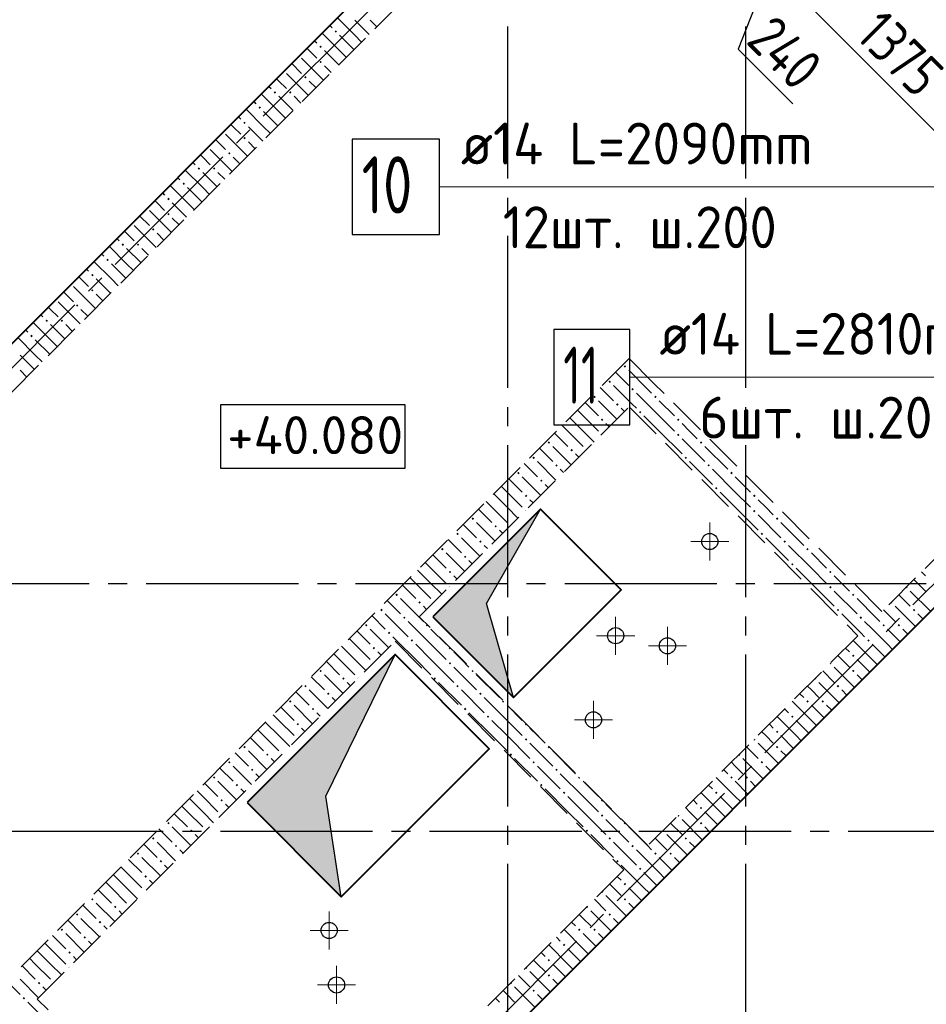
# Model space of a CAD drawing. Header units: millimetres. Extents: x 40580 to 1168286, y -220995 to 81020.
# Tile 183 of 194: x 522654 to 527420, y -115361 to -110187. Entities that reach past the tile are written whole.
import ezdxf

# ---------------------------------------------------------------- set-up
doc = ezdxf.new("R2010")
doc.units = ezdxf.units.MM
for name, pattern in [('______2', [270, 200, -70]), ('______5', [1100, 800, -100, 100, -100]), ('CENTER', [2, 1.25, -0.25, 0.25, -0.25])]:
    doc.linetypes.add(name, pattern=pattern)
for name, color, linetype, lineweight in [('Standard', 7, 'Continuous', 25), ('Высотные отметки', 7, 'Continuous', 25), ('ДОП Верх по Х', 7, 'Continuous', 25), ('ОСИ', 7, 'CENTER', 15), ('Основная', 7, 'Continuous', 40), ('Позиционная метка номер позиции', 7, 'Continuous', 13), ('Примечания', 7, 'Continuous', 13), ('Размерная линия_ общее', 7, 'Continuous', 25)]:
    doc.layers.add(name, color=color, linetype=linetype, lineweight=lineweight)
doc.layers.add('ЖБ Стена верхний уровень', color=7, linetype='______2', true_color=0x656565)
doc.layers.add('Тонкие', color=7, linetype='Continuous')
doc.layers.add('ФВ-2', color=7, linetype='Continuous')
doc.styles.add('GOST 2.304', font='isocpeur.ttf', dxfattribs={"width": 0.8})
doc.styles.add('GOST 2.304-81', font='txt')
doc.styles.add('ISOCPEUR', font='isocpeur.ttf')

msp = doc.modelspace()

# ---------------------------------------------------------------- hatches: boundary and pattern name
at = {"layer": 'ЖБ Стена верхний уровень', "linetype": 'Continuous', "lineweight": -3, "transparency": 33554687}
for points in [[(524309.3, -110249), (524315.8, -110242.5), (524322.3, -110249), (524315.8, -110255.5)], [(524229.3, -110329), (524235.8, -110322.5), (524242.3, -110329), (524235.8, -110335.5)], [(524229.3, -110409), (524235.8, -110402.5), (524242.3, -110409), (524235.8, -110415.5)], [(524149.3, -110489), (524155.8, -110482.5), (524162.3, -110489), (524155.8, -110495.5)], [(523989.3, -110569), (523995.8, -110562.5), (524002.3, -110569), (523995.8, -110575.5)], [(524069.3, -110569), (524075.8, -110562.5), (524082.3, -110569), (524075.8, -110575.5)], [(523909.3, -110649), (523915.8, -110642.5), (523922.3, -110649), (523915.8, -110655.5)], [(523829.3, -110729), (523835.8, -110722.5), (523842.3, -110729), (523835.8, -110735.5)], [(523829.3, -110809), (523835.8, -110802.5), (523842.3, -110809), (523835.8, -110815.5)], [(523749.3, -110889), (523755.8, -110882.5), (523762.3, -110889), (523755.8, -110895.5)], [(523589.3, -110969), (523595.8, -110962.5), (523602.3, -110969), (523595.8, -110975.5)], [(523669.3, -110969), (523675.8, -110962.5), (523682.3, -110969), (523675.8, -110975.5)], [(523509.3, -111049), (523515.8, -111042.5), (523522.3, -111049), (523515.8, -111055.5)], [(523429.3, -111129), (523435.8, -111122.5), (523442.3, -111129), (523435.8, -111135.5)], [(523429.3, -111209), (523435.8, -111202.5), (523442.3, -111209), (523435.8, -111215.5)], [(523349.3, -111289), (523355.8, -111282.5), (523362.3, -111289), (523355.8, -111295.5)], [(523189.3, -111369), (523195.8, -111362.5), (523202.3, -111369), (523195.8, -111375.5)], [(523269.3, -111369), (523275.8, -111362.5), (523282.3, -111369), (523275.8, -111375.5)], [(523109.3, -111449), (523115.8, -111442.5), (523122.3, -111449), (523115.8, -111455.5)], [(523029.3, -111529), (523035.8, -111522.5), (523042.3, -111529), (523035.8, -111535.5)], [(523029.3, -111609), (523035.8, -111602.5), (523042.3, -111609), (523035.8, -111615.5)], [(522949.3, -111689), (522955.8, -111682.5), (522962.3, -111689), (522955.8, -111695.5)], [(522789.3, -111769), (522795.8, -111762.5), (522802.3, -111769), (522795.8, -111775.5)], [(522869.3, -111769), (522875.8, -111762.5), (522882.3, -111769), (522875.8, -111775.5)], [(522709.3, -111849), (522715.8, -111842.5), (522722.3, -111849), (522715.8, -111855.5)], [(525829.3, -112009), (525835.8, -112002.5), (525842.3, -112009), (525835.8, -112015.5)], [(525749.3, -112089), (525755.8, -112082.5), (525762.3, -112089), (525755.8, -112095.5)], [(525669.3, -112169), (525675.8, -112162.5), (525682.3, -112169), (525675.8, -112175.5)], [(525869.3, -112129), (525875.8, -112122.5), (525882.3, -112129), (525875.8, -112135.5)], [(525989.3, -112169), (525995.8, -112162.5), (526002.3, -112169), (525995.8, -112175.5)], [(525789.3, -112209), (525795.8, -112202.5), (525802.3, -112209), (525795.8, -112215.5)], [(525909.3, -112249), (525915.8, -112242.5), (525922.3, -112249), (525915.8, -112255.5)], [(525709.3, -112289), (525715.8, -112282.5), (525722.3, -112289), (525715.8, -112295.5)], [(526109.3, -112289), (526115.8, -112282.5), (526122.3, -112289), (526115.8, -112295.5)], [(525709.3, -112369), (525715.8, -112362.5), (525716.4, -112363.1), (525709.9, -112369.6)], [(526109.3, -112369), (526115.8, -112362.5), (526122.3, -112369), (526115.8, -112375.5)], [(525429.3, -112409), (525435.8, -112402.5), (525442.3, -112409), (525435.8, -112415.5)], [(526229.3, -112409), (526235.8, -112402.5), (526242.3, -112409), (526235.8, -112415.5)], [(525549.3, -112449), (525555.8, -112442.5), (525562.3, -112449), (525555.8, -112455.5)], [(525629.3, -112449), (525635.8, -112442.5), (525636.4, -112443.1), (525629.9, -112449.6)], [(525349.3, -112489), (525355.8, -112482.5), (525362.3, -112489), (525355.8, -112495.5)], [(525469.3, -112529), (525475.8, -112522.5), (525482.3, -112529), (525475.8, -112535.5)], [(526149.3, -112489), (526155.8, -112482.5), (526162.3, -112489), (526155.8, -112495.5)], [(526269.3, -112529), (526275.8, -112522.5), (526282.3, -112529), (526275.8, -112535.5)], [(525269.3, -112569), (525275.8, -112562.5), (525282.3, -112569), (525275.8, -112575.5)], [(526389.3, -112569), (526395.8, -112562.5), (526402.3, -112569), (526395.8, -112575.5)], [(525389.3, -112609), (525395.8, -112602.5), (525402.3, -112609), (525395.8, -112615.5)], [(525309.3, -112689), (525315.8, -112682.5), (525322.3, -112689), (525315.8, -112695.5)], [(526309.3, -112649), (526315.8, -112642.5), (526322.3, -112649), (526315.8, -112655.5)], [(526509.3, -112689), (526515.8, -112682.5), (526522.3, -112689), (526515.8, -112695.5)], [(525309.3, -112769), (525315.8, -112762.5), (525316.4, -112763.1), (525309.9, -112769.6)], [(526509.3, -112769), (526515.8, -112762.5), (526522.3, -112769), (526515.8, -112775.5)], [(525029.3, -112809), (525035.8, -112802.5), (525042.3, -112809), (525035.8, -112815.5)], [(525149.3, -112849), (525155.8, -112842.5), (525162.3, -112849), (525155.8, -112855.5)], [(525229.3, -112849), (525235.8, -112842.5), (525236.4, -112843.1), (525229.9, -112849.6)], [(526629.3, -112809), (526635.8, -112802.5), (526642.3, -112809), (526635.8, -112815.5)], [(524949.3, -112889), (524955.8, -112882.5), (524962.3, -112889), (524955.8, -112895.5)], [(526549.3, -112889), (526555.8, -112882.5), (526562.3, -112889), (526555.8, -112895.5)], [(525069.3, -112929), (525075.8, -112922.5), (525082.3, -112929), (525075.8, -112935.5)], [(526669.3, -112929), (526675.8, -112922.5), (526682.3, -112929), (526675.8, -112935.5)], [(524869.3, -112969), (524875.8, -112962.5), (524882.3, -112969), (524875.8, -112975.5)], [(526789.3, -112969), (526795.8, -112962.5), (526802.3, -112969), (526795.8, -112975.5)], [(524989.3, -113009), (524995.8, -113002.5), (525002.3, -113009), (524995.8, -113015.5)], [(526709.3, -113049), (526715.8, -113042.5), (526722.3, -113049), (526715.8, -113055.5)], [(524909.3, -113089), (524915.8, -113082.5), (524922.3, -113089), (524915.8, -113095.5)], [(526909.3, -113089), (526915.8, -113082.5), (526922.3, -113089), (526915.8, -113095.5)], [(524629.3, -113209), (524635.8, -113202.5), (524642.3, -113209), (524635.8, -113215.5)], [(524909.3, -113169), (524915.8, -113162.5), (524916.4, -113163.1), (524909.9, -113169.6)], [(526909.3, -113169), (526915.8, -113162.5), (526922.3, -113169), (526915.8, -113175.5)], [(527029.3, -113209), (527035.8, -113202.5), (527042.3, -113209), (527035.8, -113215.5)], [(527318.5, -113165.2), (527322.3, -113169), (527315.8, -113175.5), (527312, -113171.7)], [(524749.3, -113249), (524755.8, -113242.5), (524762.3, -113249), (524755.8, -113255.5)], [(524829.3, -113249), (524835.8, -113242.5), (524836.4, -113243.1), (524829.9, -113249.6)], [(527238.5, -113245.2), (527242.3, -113249), (527235.8, -113255.5), (527232, -113251.7)], [(524549.3, -113289), (524555.8, -113282.5), (524562.3, -113289), (524555.8, -113295.5)], [(526949.3, -113289), (526955.8, -113282.5), (526962.3, -113289), (526955.8, -113295.5)], [(527349.3, -113289), (527355.8, -113282.5), (527362.3, -113289), (527355.8, -113295.5)], [(524669.3, -113329), (524675.8, -113322.5), (524682.3, -113329), (524675.8, -113335.5)], [(527069.3, -113329), (527075.8, -113322.5), (527082.3, -113329), (527075.8, -113335.5)], [(524469.3, -113369), (524475.8, -113362.5), (524482.3, -113369), (524475.8, -113375.5)], [(524589.3, -113409), (524595.8, -113402.5), (524602.3, -113409), (524595.8, -113415.5)], [(524789.3, -113369), (524793.9, -113364.4), (524800.4, -113370.9), (524795.8, -113375.5)], [(527189.3, -113369), (527195.8, -113362.5), (527202.3, -113369), (527195.8, -113375.5)], [(527269.3, -113369), (527275.8, -113362.5), (527282.3, -113369), (527275.8, -113375.5)], [(524709.3, -113449), (524715.8, -113442.5), (524722.3, -113449), (524715.8, -113455.5)], [(527109.3, -113449), (527115.8, -113442.5), (527122.3, -113449), (527115.8, -113455.5)], [(524509.3, -113489), (524515.8, -113482.5), (524522.3, -113489), (524515.8, -113495.5)], [(524909.3, -113489), (524913.9, -113484.4), (524920.3, -113490.9), (524915.8, -113495.5)], [(524509.3, -113569), (524515.8, -113562.5), (524516.4, -113563.1), (524509.9, -113569.6)], [(524909.3, -113569), (524915.8, -113562.5), (524922.3, -113569), (524915.8, -113575.5)], [(526918.5, -113565.2), (526922.3, -113569), (526915.8, -113575.5), (526912, -113571.7)], [(527029.3, -113529), (527035.8, -113522.5), (527042.3, -113529), (527035.8, -113535.5)], [(524229.3, -113609), (524235.8, -113602.5), (524242.3, -113609), (524235.8, -113615.5)], [(525029.3, -113609), (525033.8, -113604.4), (525040.3, -113610.9), (525035.8, -113615.5)], [(527029.3, -113609), (527035.8, -113602.5), (527042.3, -113609), (527035.8, -113615.5)], [(524349.3, -113649), (524355.8, -113642.5), (524362.3, -113649), (524355.8, -113655.5)], [(524429.3, -113649), (524435.8, -113642.5), (524436.4, -113643.1), (524429.9, -113649.6)], [(524829.3, -113649), (524835.8, -113642.5), (524842.3, -113649), (524835.8, -113655.5)], [(526838.5, -113645.2), (526842.3, -113649), (526835.8, -113655.5), (526832, -113651.7)], [(524149.3, -113689), (524155.8, -113682.5), (524162.3, -113689), (524155.8, -113695.5)], [(524269.3, -113729), (524275.8, -113722.5), (524282.3, -113729), (524275.8, -113735.5)], [(524949.3, -113689), (524955.8, -113682.5), (524962.3, -113689), (524955.8, -113695.5)], [(525069.3, -113729), (525075.8, -113722.5), (525082.3, -113729), (525075.8, -113735.5)], [(526949.3, -113689), (526955.8, -113682.5), (526962.3, -113689), (526955.8, -113695.5)], [(524069.3, -113769), (524075.8, -113762.5), (524082.3, -113769), (524075.8, -113775.5)], [(525189.3, -113769), (525193.9, -113764.4), (525200.4, -113770.9), (525195.8, -113775.5)], [(526789.3, -113769), (526795.8, -113762.5), (526802.3, -113769), (526795.8, -113775.5)], [(526869.3, -113769), (526875.8, -113762.5), (526882.3, -113769), (526875.8, -113775.5)], [(524189.3, -113809), (524195.8, -113802.5), (524202.3, -113809), (524195.8, -113815.5)], [(524989.3, -113809), (524995.8, -113802.5), (525002.3, -113809), (524995.8, -113815.5)], [(525109.3, -113849), (525115.8, -113842.5), (525122.3, -113849), (525115.8, -113855.5)], [(526709.3, -113849), (526715.8, -113842.5), (526722.3, -113849), (526715.8, -113855.5)], [(524109.3, -113889), (524115.8, -113882.5), (524122.3, -113889), (524115.8, -113895.5)], [(525309.3, -113889), (525313.9, -113884.4), (525320.3, -113890.9), (525315.8, -113895.5)], [(526629.3, -113929), (526635.8, -113922.5), (526642.3, -113929), (526635.8, -113935.5)], [(524109.3, -113969), (524115.8, -113962.5), (524116.4, -113963.1), (524109.9, -113969.6)], [(525309.3, -113969), (525315.8, -113962.5), (525322.3, -113969), (525315.8, -113975.5)], [(526518.5, -113965.2), (526522.3, -113969), (526515.8, -113975.5), (526512, -113971.7)], [(523829.3, -114009), (523835.8, -114002.5), (523842.3, -114009), (523835.8, -114015.5)], [(525429.3, -114009), (525433.8, -114004.4), (525440.3, -114010.9), (525435.8, -114015.5)], [(526629.3, -114009), (526635.8, -114002.5), (526642.3, -114009), (526635.8, -114015.5)], [(523749.3, -114089), (523755.8, -114082.5), (523762.3, -114089), (523755.8, -114095.5)], [(523949.3, -114049), (523955.8, -114042.5), (523962.3, -114049), (523955.8, -114055.5)], [(524029.3, -114049), (524035.8, -114042.5), (524036.4, -114043.1), (524029.9, -114049.6)], [(525229.3, -114049), (525235.8, -114042.5), (525242.3, -114049), (525235.8, -114055.5)], [(525349.3, -114089), (525355.8, -114082.5), (525362.3, -114089), (525355.8, -114095.5)], [(526438.5, -114045.2), (526442.3, -114049), (526435.8, -114055.5), (526432, -114051.7)], [(526549.3, -114089), (526555.8, -114082.5), (526562.3, -114089), (526555.8, -114095.5)], [(523869.3, -114129), (523875.8, -114122.5), (523882.3, -114129), (523875.8, -114135.5)], [(525469.3, -114129), (525475.8, -114122.5), (525482.3, -114129), (525475.8, -114135.5)], [(523669.3, -114169), (523675.8, -114162.5), (523682.3, -114169), (523675.8, -114175.5)], [(525589.3, -114169), (525593.8, -114164.4), (525600.4, -114170.9), (525595.8, -114175.5)], [(526389.3, -114169), (526395.8, -114162.5), (526402.3, -114169), (526395.8, -114175.5)], [(526469.3, -114169), (526475.8, -114162.5), (526482.3, -114169), (526475.8, -114175.5)], [(523789.3, -114209), (523795.8, -114202.5), (523802.3, -114209), (523795.8, -114215.5)], [(525389.3, -114209), (525395.8, -114202.5), (525402.3, -114209), (525395.8, -114215.5)], [(523709.3, -114289), (523715.8, -114282.5), (523722.3, -114289), (523715.8, -114295.5)], [(525509.3, -114249), (525515.8, -114242.5), (525522.3, -114249), (525515.8, -114255.5)], [(525709.3, -114289), (525713.8, -114284.4), (525720.3, -114290.9), (525715.8, -114295.5)], [(526309.3, -114249), (526315.8, -114242.5), (526322.3, -114249), (526315.8, -114255.5)], [(526229.3, -114329), (526235.8, -114322.5), (526242.3, -114329), (526235.8, -114335.5)], [(523709.3, -114369), (523715.8, -114362.5), (523716.4, -114363.1), (523709.9, -114369.6)], [(525709.3, -114369), (525715.8, -114362.5), (525722.3, -114369), (525715.8, -114375.5)], [(526118.5, -114365.2), (526122.3, -114369), (526115.8, -114375.5), (526112, -114371.7)], [(523429.3, -114409), (523435.8, -114402.5), (523442.3, -114409), (523435.8, -114415.5)], [(523549.3, -114449), (523555.8, -114442.5), (523562.3, -114449), (523555.8, -114455.5)], [(523629.3, -114449), (523635.8, -114442.5), (523636.4, -114443.1), (523629.9, -114449.6)], [(525629.3, -114449), (525635.8, -114442.5), (525642.3, -114449), (525635.8, -114455.5)], [(525829.3, -114409), (525833.8, -114404.4), (525840.3, -114410.9), (525835.8, -114415.5)], [(526038.5, -114445.2), (526042.3, -114449), (526035.8, -114455.5), (526032, -114451.7)], [(526229.3, -114409), (526235.8, -114402.5), (526242.3, -114409), (526235.8, -114415.5)], [(523349.3, -114489), (523355.8, -114482.5), (523362.3, -114489), (523355.8, -114495.5)], [(525749.3, -114489), (525755.8, -114482.5), (525762.3, -114489), (525755.8, -114495.5)], [(526149.3, -114489), (526155.8, -114482.5), (526162.3, -114489), (526155.8, -114495.5)], [(523469.3, -114529), (523475.8, -114522.5), (523482.3, -114529), (523475.8, -114535.5)], [(525869.3, -114529), (525875.8, -114522.5), (525882.3, -114529), (525875.8, -114535.5)], [(523269.3, -114569), (523275.8, -114562.5), (523282.3, -114569), (523275.8, -114575.5)], [(525989.3, -114569), (525995.8, -114562.5), (526002.3, -114569), (525995.8, -114575.5)], [(526069.3, -114569), (526075.8, -114562.5), (526082.3, -114569), (526075.8, -114575.5)], [(523389.3, -114609), (523395.8, -114602.5), (523402.3, -114609), (523395.8, -114615.5)], [(525789.3, -114609), (525795.8, -114602.5), (525802.3, -114609), (525795.8, -114615.5)], [(525909.3, -114649), (525915.8, -114642.5), (525922.3, -114649), (525915.8, -114655.5)], [(523309.3, -114689), (523315.8, -114682.5), (523322.3, -114689), (523315.8, -114695.5)], [(525829.3, -114729), (525835.8, -114722.5), (525842.3, -114729), (525835.8, -114735.5)], [(523029.3, -114809), (523035.8, -114802.5), (523042.3, -114809), (523035.8, -114815.5)], [(523309.3, -114769), (523315.8, -114762.5), (523316.4, -114763.1), (523309.9, -114769.6)], [(525718.5, -114765.2), (525722.3, -114769), (525715.8, -114775.5), (525712, -114771.7)], [(525829.3, -114809), (525835.8, -114802.5), (525842.3, -114809), (525835.8, -114815.5)], [(523149.3, -114849), (523155.8, -114842.5), (523162.3, -114849), (523155.8, -114855.5)], [(523229.3, -114849), (523235.8, -114842.5), (523236.4, -114843.1), (523229.9, -114849.6)], [(525638.5, -114845.2), (525642.3, -114849), (525635.8, -114855.5), (525632, -114851.7)], [(522949.3, -114889), (522955.8, -114882.5), (522962.3, -114889), (522955.8, -114895.5)], [(525749.3, -114889), (525755.8, -114882.5), (525762.3, -114889), (525755.8, -114895.5)], [(522869.3, -114969), (522875.8, -114962.5), (522882.3, -114969), (522875.8, -114975.5)], [(523069.3, -114929), (523075.8, -114922.5), (523082.3, -114929), (523075.8, -114935.5)], [(525589.3, -114969), (525595.8, -114962.5), (525602.3, -114969), (525595.8, -114975.5)], [(525669.3, -114969), (525675.8, -114962.5), (525682.3, -114969), (525675.8, -114975.5)], [(522989.3, -115009), (522995.8, -115002.5), (523002.3, -115009), (522995.8, -115015.5)], [(525509.3, -115049), (525515.8, -115042.5), (525522.3, -115049), (525515.8, -115055.5)], [(522909.3, -115089), (522915.8, -115082.5), (522922.3, -115089), (522915.8, -115095.5)], [(522909.3, -115169), (522915.8, -115162.5), (522916.4, -115163.1), (522909.9, -115169.6)], [(525318.5, -115165.2), (525322.3, -115169), (525315.8, -115175.5), (525312, -115171.7)], [(525429.3, -115129), (525435.8, -115122.5), (525442.3, -115129), (525435.8, -115135.5)], [(525429.3, -115209), (525435.8, -115202.5), (525442.3, -115209), (525435.8, -115215.5)], [(522749.3, -115249), (522755.8, -115242.5), (522762.3, -115249), (522755.8, -115255.5)], [(522829.3, -115249), (522835.8, -115242.5), (522836.4, -115243.1), (522829.9, -115249.6)], [(525238.5, -115245.2), (525242.3, -115249), (525235.8, -115255.5), (525232, -115251.7)], [(522669.3, -115329), (522675.8, -115322.5), (522682.3, -115329), (522675.8, -115335.5)], [(525349.3, -115289), (525355.8, -115282.5), (525362.3, -115289), (525355.8, -115295.5)]]:
    msp.add_hatch(color=7, dxfattribs=at).paths.add_polyline_path(points, flags=16)
at = {"layer": 'ФВ-2'}
h = msp.add_hatch(color=256, dxfattribs=at)
h.dxf.hatch_style = 1
h.paths.add_polyline_path([(525108, -113042.2), (525390.9, -112759.4), (525108, -113254.3), (525249.5, -113749.3), (525066.6, -113566.5)])
h.paths.add_polyline_path([(524825.2, -113325.1), (525108, -113042.2), (525066.6, -113566.5)])
h = msp.add_hatch(color=256, dxfattribs=at)
h.dxf.hatch_style = 1
h.paths.add_polyline_path([(524161.5, -113988.7), (524627.2, -113523), (524263, -114266.8), (524344.4, -114795.8), (524161.5, -114613)])
h.paths.add_polyline_path([(523849.4, -114300.9), (524161.5, -113988.7), (524161.5, -114613)])

# ---------------------------------------------------------------- linework, layer by layer
for centre in [(526281.8, -112929.1), (525786.9, -113424), (526059.1, -113477.1), (525670.2, -113866), (524280.7, -114972.5), (524319.6, -115259)]:
    msp.add_circle(centre, 42.5)
at = {"layer": 'Standard', "color": 7, "linetype": 'Continuous', "lineweight": -3, "transparency": 33554687}
for p, q in [((526600.6, -109908.4), (526430.9, -110341)), ((526430.9, -110341), (526718.4, -110628.5))]:
    msp.add_line(p, q, dxfattribs=at)
msp.add_lwpolyline([(526685.1, -109992.9), (526824, -110131.8), (526824, -110131.8), (527657.4, -110965.2)], dxfattribs=at)
at = {"layer": 'Высотные отметки', "color": 7, "linetype": 'Continuous', "lineweight": -3, "transparency": 33554687}
msp.add_lwpolyline([(523710.1, -112543.2), (524681.1, -112543.2), (524681.1, -112209.9), (523710.1, -112209.9), (523710.1, -112543.2)], dxfattribs=at)
at = {"layer": 'ДОП Верх по Х', "color": 7, "linetype": 'Continuous', "lineweight": 13, "transparency": 33554687}
for p, q in [((525041.2, -111065), (527061.2, -111065)), ((525997.2, -112065), (528061.2, -112065))]:
    msp.add_line(p, q, dxfattribs=at)
at = {"layer": 'ДОП Верх по Х', "color": 7, "linetype": 'Continuous', "lineweight": 25, "transparency": 33554687}
for points in [[(524401.2, -111315), (524861.2, -111315), (524861.2, -110815), (524401.2, -110815), (524401.2, -111315)], [(525461.2, -112315), (525861.2, -112315), (525861.2, -111815), (525461.2, -111815), (525461.2, -112315)]]:
    msp.add_lwpolyline(points, dxfattribs=at)
at = {"layer": 'ЖБ Стена верхний уровень', "color": 251, "linetype": '______2', "lineweight": -3, "true_color": 0x656565, "transparency": 33554687}
for p, q in [((527045.5, -107456.1), (520830, -113671.5)), ((521084.6, -113671.5), (527172.8, -107583.4)), ((530036.6, -110447.1), (527186.9, -113296.8)), ((527314.2, -113424), (530163.9, -110574.4)), ((525857.6, -111967.4), (522619, -115206)), ((525984.9, -112094.7), (525857.6, -111967.4)), ((527186.9, -113296.8), (525984.9, -112094.7)), ((524754.5, -113325), (525857.6, -112222)), ((525857.6, -112222), (527059.7, -113424)), ((525956.6, -114527.1), (524754.5, -113325)), ((522746.3, -115333.2), (524627.2, -113452.3)), ((524627.2, -113452.3), (525829.3, -114654.4)), ((527059.7, -113424), (525956.6, -114527.1)), ((527186.9, -113551.3), (527314.2, -113424)), ((525313.1, -115425.2), (527186.9, -113551.3)), ((525829.3, -114654.4), (523948.4, -116535.3)), ((523948.4, -116535.3), (522746.3, -115333.2))]:
    msp.add_line(p, q, dxfattribs=at)
at = {"layer": 'ЖБ Стена верхний уровень', "color": 9, "linetype": 'Continuous', "lineweight": -3, "true_color": 0xc7c7c7, "transparency": 33554687}
for p, q in [((524415.8, -110269), (524324.2, -110177.4)), ((524415.8, -110189), (524491.5, -110264.7)), ((524495.8, -110189), (524531.5, -110224.7)), ((524284.2, -110217.4), (524295.8, -110229)), ((524204.2, -110297.4), (524215.8, -110309)), ((524335.8, -110349), (524244.2, -110257.4)), ((524335.8, -110269), (524411.5, -110344.7)), ((524415.8, -110269), (524451.5, -110304.7)), ((524175.8, -110349), (524164.2, -110337.4)), ((524215.8, -110389), (524175.8, -110349)), ((524255.8, -110349), (524331.5, -110424.7)), ((524335.8, -110349), (524371.5, -110384.7)), ((524135.8, -110389), (524251.5, -110504.7)), ((524084.2, -110417.4), (524135.8, -110469)), ((524255.8, -110429), (524291.5, -110464.7)), ((524015.8, -110509), (524004.2, -110497.4)), ((524055.8, -110549), (524015.8, -110509)), ((524055.8, -110469), (524171.5, -110584.7)), ((524175.8, -110509), (524211.5, -110544.7)), ((523964.2, -110537.4), (523975.8, -110549)), ((523884.2, -110617.4), (523895.8, -110629)), ((524015.8, -110669), (523924.2, -110577.4)), ((524015.8, -110589), (524091.5, -110664.7)), ((524095.8, -110589), (524131.5, -110624.7)), ((523935.8, -110749), (523844.2, -110657.4)), ((523935.8, -110669), (524011.5, -110744.7)), ((524015.8, -110669), (524051.5, -110704.7)), ((523804.2, -110697.4), (523815.8, -110709)), ((523775.8, -110749), (523764.2, -110737.4)), ((523815.8, -110789), (523775.8, -110749)), ((523855.8, -110749), (523931.5, -110824.7)), ((523935.8, -110749), (523971.5, -110784.7)), ((523684.2, -110817.4), (523735.8, -110869)), ((523735.8, -110789), (523851.5, -110904.7)), ((523655.8, -110869), (523771.5, -110984.7)), ((523855.8, -110829), (523891.5, -110864.7)), ((523615.8, -110909), (523604.2, -110897.4)), ((523655.8, -110949), (523615.8, -110909)), ((523775.8, -110909), (523811.5, -110944.7)), ((523615.8, -111069), (523524.2, -110977.4)), ((523564.2, -110937.4), (523575.8, -110949)), ((523484.2, -111017.4), (523495.8, -111029)), ((523615.8, -110989), (523691.5, -111064.7)), ((523695.8, -110989), (523731.5, -111024.7)), ((523535.8, -111149), (523444.2, -111057.4)), ((523535.8, -111069), (523611.5, -111144.7)), ((523615.8, -111069), (523651.5, -111104.7)), ((523404.2, -111097.4), (523415.8, -111109)), ((523375.8, -111149), (523364.2, -111137.4)), ((523415.8, -111189), (523375.8, -111149)), ((523455.8, -111149), (523531.5, -111224.7)), ((523535.8, -111149), (523571.5, -111184.7)), ((523284.2, -111217.4), (523335.8, -111269)), ((523335.8, -111189), (523451.5, -111304.7)), ((523455.8, -111229), (523491.5, -111264.7)), ((523255.8, -111269), (523371.5, -111384.7)), ((523164.2, -111337.4), (523175.8, -111349)), ((523215.8, -111309), (523204.2, -111297.4)), ((523255.8, -111349), (523215.8, -111309)), ((523375.8, -111309), (523411.5, -111344.7)), ((523215.8, -111469), (523124.2, -111377.4)), ((523215.8, -111389), (523291.5, -111464.7)), ((523295.8, -111389), (523331.5, -111424.7)), ((523084.2, -111417.4), (523095.8, -111429)), ((523004.2, -111497.4), (523015.8, -111509)), ((523135.8, -111549), (523044.2, -111457.4)), ((523135.8, -111469), (523211.5, -111544.7)), ((523215.8, -111469), (523251.5, -111504.7)), ((522975.8, -111549), (522964.2, -111537.4)), ((523015.8, -111589), (522975.8, -111549)), ((523055.8, -111549), (523131.5, -111624.7)), ((523135.8, -111549), (523171.5, -111584.7)), ((522935.8, -111589), (523051.5, -111704.7)), ((522884.2, -111617.4), (522935.8, -111669)), ((523055.8, -111629), (523091.5, -111664.7)), ((522815.8, -111709), (522804.2, -111697.4)), ((522855.8, -111669), (522971.5, -111784.7)), ((522764.2, -111737.4), (522775.8, -111749)), ((522855.8, -111749), (522815.8, -111709)), ((522975.8, -111709), (523011.5, -111744.7)), ((522815.8, -111869), (522724.2, -111777.4)), ((522815.8, -111789), (522891.5, -111864.7)), ((522895.8, -111789), (522931.5, -111824.7)), ((522735.8, -111949), (522644.2, -111857.4)), ((522684.2, -111817.4), (522695.8, -111829)), ((522735.8, -111869), (522811.5, -111944.7)), ((522815.8, -111869), (522851.5, -111904.7)), ((522655.8, -111949), (522731.5, -112024.7)), ((522735.8, -111949), (522771.5, -111984.7)), ((522655.8, -112029), (522691.5, -112064.7)), ((525785.9, -112039.1), (525855.8, -112109)), ((525855.8, -112029), (525953.2, -112126.4)), ((525775.8, -112109), (525873.2, -112206.4)), ((525705.9, -112119.1), (525775.8, -112189)), ((525913.2, -112166.4), (525895.8, -112149)), ((526015.8, -112269), (525913.2, -112166.4)), ((525953.2, -112126.4), (525975.8, -112149)), ((525625.9, -112199.1), (525695.8, -112269)), ((525695.8, -112189), (525793.2, -112286.4)), ((525873.2, -112206.4), (525895.8, -112229)), ((526015.8, -112189), (526095.8, -112269)), ((525615.8, -112269), (525585.9, -112239.1)), ((525615.8, -112269), (525695.8, -112349)), ((525833.2, -112246.4), (525815.8, -112229)), ((525935.8, -112269), (526015.8, -112349)), ((526015.8, -112269), (526095.8, -112349)), ((525535.8, -112349), (525505.9, -112319.1)), ((525545.9, -112279.1), (525615.8, -112349)), ((525753.2, -112326.4), (525735.8, -112309)), ((526175.8, -112349), (526135.8, -112309)), ((525465.9, -112359.1), (525535.8, -112429)), ((525535.8, -112349), (525615.8, -112429)), ((525615.8, -112349), (525673.2, -112406.4)), ((526015.8, -112349), (526135.8, -112469)), ((526215.8, -112389), (526175.8, -112349)), ((525455.8, -112429), (525553.2, -112526.4)), ((526135.8, -112389), (526255.8, -112509)), ((526255.8, -112429), (526375.8, -112549)), ((525385.9, -112439.1), (525455.8, -112509)), ((525593.2, -112486.4), (525575.8, -112469)), ((525305.9, -112519.1), (525375.8, -112589)), ((525375.8, -112509), (525473.2, -112606.4)), ((526175.8, -112509), (526295.8, -112629)), ((525513.2, -112566.4), (525495.8, -112549)), ((526415.8, -112669), (526295.8, -112549)), ((525225.9, -112599.1), (525295.8, -112669)), ((525295.8, -112589), (525393.2, -112686.4)), ((525433.2, -112646.4), (525415.8, -112629)), ((526415.8, -112589), (526495.8, -112669)), ((525145.9, -112679.1), (525215.8, -112749)), ((525215.8, -112669), (525185.9, -112639.1)), ((525215.8, -112669), (525295.8, -112749)), ((526335.8, -112669), (526415.8, -112749)), ((526415.8, -112669), (526495.8, -112749)), ((525135.8, -112749), (525105.9, -112719.1)), ((525353.2, -112726.4), (525335.8, -112709)), ((526575.8, -112749), (526535.8, -112709)), ((525065.9, -112759.1), (525135.8, -112829)), ((525135.8, -112749), (525215.8, -112829)), ((525215.8, -112749), (525273.2, -112806.4)), ((526415.8, -112749), (526535.8, -112869)), ((526535.8, -112789), (526655.8, -112909)), ((526615.8, -112789), (526575.8, -112749)), ((524985.9, -112839.1), (525055.8, -112909)), ((525055.8, -112829), (525153.2, -112926.4)), ((526655.8, -112829), (526775.8, -112949)), ((525193.2, -112886.4), (525175.8, -112869)), ((524905.9, -112919.1), (524975.8, -112989)), ((524975.8, -112909), (525073.2, -113006.4)), ((526575.8, -112909), (526695.8, -113029)), ((524895.8, -112989), (524993.2, -113086.4)), ((525113.2, -112966.4), (525095.8, -112949)), ((526815.8, -113069), (526695.8, -112949)), ((526815.8, -112989), (526895.8, -113069)), ((524815.8, -113069), (524785.9, -113039.1)), ((524825.9, -112999.1), (524895.8, -113069)), ((525033.2, -113046.4), (525015.8, -113029)), ((524745.9, -113079.1), (524815.8, -113149)), ((524815.8, -113069), (524895.8, -113149)), ((526735.8, -113069), (526815.8, -113149)), ((526815.8, -113069), (526895.8, -113149)), ((527395.3, -113088.5), (527415.8, -113109)), ((524735.8, -113149), (524705.9, -113119.1)), ((524735.8, -113149), (524815.8, -113229)), ((524815.8, -113149), (524873.2, -113206.4)), ((524953.2, -113126.4), (524935.8, -113109)), ((526815.8, -113149), (526935.8, -113269)), ((526975.8, -113149), (526935.8, -113109)), ((527015.8, -113189), (526975.8, -113149)), ((527375.8, -113149), (527355.2, -113128.5)), ((527415.8, -113189), (527375.8, -113149)), ((524665.9, -113159.1), (524735.8, -113229)), ((526935.8, -113189), (527055.8, -113309)), ((527335.8, -113189), (527442.5, -113295.7)), ((524585.9, -113239.1), (524655.8, -113309)), ((524655.8, -113229), (524753.2, -113326.4)), ((527055.8, -113229), (527155.2, -113328.5)), ((527275.2, -113208.5), (527335.8, -113269)), ((524793.2, -113286.4), (524775.8, -113269)), ((527215.8, -113309), (527195.3, -113288.5)), ((527255.8, -113269), (527362.5, -113375.7)), ((524505.9, -113319.1), (524575.8, -113389)), ((524575.8, -113309), (524673.2, -113406.4)), ((524713.2, -113366.4), (524695.8, -113349)), ((524753.2, -113326.4), (524775.8, -113349)), ((526975.8, -113309), (527075.2, -113408.5)), ((527115.2, -113368.5), (527095.8, -113349)), ((527155.2, -113328.5), (527175.8, -113349)), ((527255.8, -113349), (527215.8, -113309)), ((527375.8, -113309), (527402.5, -113335.7)), ((524425.9, -113399.1), (524495.8, -113469)), ((524495.8, -113389), (524593.2, -113486.4)), ((524673.2, -113406.4), (524695.8, -113429)), ((524815.8, -113469), (524713.2, -113366.4)), ((524815.8, -113389), (524895.8, -113469)), ((527075.3, -113408.5), (527095.8, -113429)), ((527215.8, -113469), (527115.3, -113368.5)), ((527215.8, -113389), (527282.5, -113455.7)), ((527295.8, -113389), (527322.5, -113415.7)), ((524415.8, -113469), (524385.9, -113439.1)), ((524633.2, -113446.4), (524615.8, -113429)), ((524735.8, -113549), (524633.2, -113446.4)), ((527135.8, -113549), (527035.3, -113448.5)), ((524345.9, -113479.1), (524415.8, -113549)), ((524415.8, -113469), (524495.8, -113549)), ((524553.2, -113526.4), (524535.8, -113509)), ((524735.8, -113469), (524815.8, -113549)), ((524815.8, -113469), (524895.8, -113549)), ((524975.8, -113549), (524935.8, -113509)), ((526995.3, -113488.5), (527015.8, -113509)), ((527135.8, -113469), (527202.5, -113535.7)), ((527215.8, -113469), (527242.5, -113495.7)), ((524265.9, -113559.1), (524335.8, -113629)), ((524335.8, -113549), (524305.9, -113519.1)), ((524335.8, -113549), (524415.8, -113629)), ((524415.8, -113549), (524473.2, -113606.4)), ((524735.8, -113549), (524815.8, -113629)), ((524815.8, -113549), (524935.8, -113669)), ((525015.8, -113589), (524975.8, -113549)), ((526975.8, -113549), (526955.2, -113528.5)), ((527015.8, -113589), (526975.8, -113549)), ((527055.8, -113549), (527122.5, -113615.7)), ((527135.8, -113549), (527162.5, -113575.7)), ((524935.8, -113589), (525055.8, -113709)), ((526875.2, -113608.5), (526935.8, -113669)), ((526935.8, -113589), (527042.5, -113695.7)), ((524185.9, -113639.1), (524255.8, -113709)), ((524255.8, -113629), (524353.2, -113726.4)), ((524393.2, -113686.4), (524375.8, -113669)), ((524855.8, -113669), (524975.8, -113789)), ((525055.8, -113629), (525175.8, -113749)), ((526855.8, -113669), (526962.5, -113775.7)), ((527055.8, -113629), (527082.5, -113655.7)), ((524105.9, -113719.1), (524175.8, -113789)), ((524175.8, -113709), (524273.2, -113806.4)), ((524975.8, -113709), (525095.8, -113829)), ((526815.8, -113709), (526795.3, -113688.5)), ((526855.8, -113749), (526815.8, -113709)), ((526975.8, -113709), (527002.5, -113735.7)), ((524313.2, -113766.4), (524295.8, -113749)), ((525215.8, -113869), (525095.8, -113749)), ((526815.8, -113869), (526715.3, -113768.5)), ((526755.2, -113728.5), (526775.8, -113749)), ((524025.9, -113799.1), (524095.8, -113869)), ((524095.8, -113789), (524193.2, -113886.4)), ((525215.8, -113789), (525295.8, -113869)), ((526675.3, -113808.5), (526695.8, -113829)), ((526815.8, -113789), (526882.5, -113855.7)), ((526895.8, -113789), (526922.5, -113815.7)), ((524015.8, -113869), (523985.9, -113839.1)), ((524015.8, -113869), (524095.8, -113949)), ((524233.2, -113846.4), (524215.8, -113829)), ((525135.8, -113949), (525015.8, -113829)), ((525135.8, -113869), (525215.8, -113949)), ((525215.8, -113869), (525295.8, -113949)), ((526735.8, -113949), (526635.3, -113848.5)), ((526735.8, -113869), (526802.5, -113935.7)), ((526815.8, -113869), (526842.5, -113895.7)), ((523935.8, -113949), (523905.9, -113919.1)), ((523945.9, -113879.1), (524015.8, -113949)), ((524153.2, -113926.4), (524135.8, -113909)), ((525375.8, -113949), (525335.8, -113909)), ((526575.8, -113949), (526555.2, -113928.5)), ((526595.3, -113888.5), (526615.8, -113909)), ((523865.9, -113959.1), (523935.8, -114029)), ((523935.8, -113949), (524015.8, -114029)), ((524015.8, -113949), (524073.2, -114006.4)), ((525135.8, -113949), (525215.8, -114029)), ((525215.8, -113949), (525335.8, -114069)), ((525415.8, -113989), (525375.8, -113949)), ((526615.8, -113989), (526575.8, -113949)), ((526655.8, -113949), (526722.5, -114015.7)), ((526735.8, -113949), (526762.5, -113975.7)), ((523855.8, -114029), (523953.2, -114126.4)), ((525335.8, -113989), (525455.8, -114109)), ((525455.8, -114029), (525575.8, -114149)), ((526475.2, -114008.5), (526535.8, -114069)), ((526535.8, -113989), (526642.5, -114095.7)), ((526655.8, -114029), (526682.5, -114055.7)), ((523785.9, -114039.1), (523855.8, -114109)), ((523993.2, -114086.4), (523975.8, -114069)), ((525255.8, -114069), (525375.8, -114189)), ((526455.8, -114069), (526562.5, -114175.7)), ((523705.9, -114119.1), (523775.8, -114189)), ((523775.8, -114109), (523873.2, -114206.4)), ((525375.8, -114109), (525495.8, -114229)), ((526355.2, -114128.5), (526375.8, -114149)), ((526415.8, -114109), (526395.3, -114088.5)), ((526455.8, -114149), (526415.8, -114109)), ((526575.8, -114109), (526602.5, -114135.7)), ((523913.2, -114166.4), (523895.8, -114149)), ((525615.8, -114269), (525495.8, -114149)), ((526415.8, -114269), (526315.3, -114168.5)), ((523615.8, -114269), (523585.9, -114239.1)), ((523625.9, -114199.1), (523695.8, -114269)), ((523695.8, -114189), (523793.2, -114286.4)), ((523833.2, -114246.4), (523815.8, -114229)), ((525535.8, -114349), (525415.8, -114229)), ((525615.8, -114189), (525695.8, -114269)), ((526275.3, -114208.5), (526295.8, -114229)), ((526415.8, -114189), (526482.5, -114255.7)), ((526495.8, -114189), (526522.5, -114215.7)), ((523545.9, -114279.1), (523615.8, -114349)), ((523615.8, -114269), (523695.8, -114349)), ((525535.8, -114269), (525615.8, -114349)), ((525615.8, -114269), (525695.8, -114349)), ((526195.3, -114288.5), (526215.8, -114309)), ((526335.8, -114349), (526235.3, -114248.5)), ((526335.8, -114269), (526402.5, -114335.7)), ((526415.8, -114269), (526442.5, -114295.7)), ((523535.8, -114349), (523505.9, -114319.1)), ((523753.2, -114326.4), (523735.8, -114309)), ((525775.8, -114349), (525735.8, -114309)), ((526175.8, -114349), (526155.2, -114328.5)), ((523465.9, -114359.1), (523535.8, -114429)), ((523535.8, -114349), (523615.8, -114429)), ((523615.8, -114349), (523673.2, -114406.4)), ((525535.8, -114349), (525615.8, -114429)), ((525615.8, -114349), (525735.8, -114469)), ((525735.8, -114389), (525855.8, -114509)), ((525815.8, -114389), (525775.8, -114349)), ((526135.8, -114389), (526242.5, -114495.7)), ((526215.8, -114389), (526175.8, -114349)), ((526255.8, -114349), (526322.5, -114415.7)), ((526335.8, -114349), (526362.5, -114375.7)), ((523385.9, -114439.1), (523455.8, -114509)), ((523455.8, -114429), (523553.2, -114526.4)), ((525855.8, -114429), (525955.2, -114528.5)), ((526075.2, -114408.5), (526135.8, -114469)), ((526255.8, -114429), (526282.5, -114455.7)), ((523593.2, -114486.4), (523575.8, -114469)), ((525655.8, -114469), (525775.8, -114589)), ((526015.8, -114509), (525995.3, -114488.5)), ((526055.8, -114469), (526162.5, -114575.7)), ((523305.9, -114519.1), (523375.8, -114589)), ((523375.8, -114509), (523473.2, -114606.4)), ((523513.2, -114566.4), (523495.8, -114549)), ((525775.8, -114509), (525875.2, -114608.5)), ((525915.2, -114568.5), (525895.8, -114549)), ((525955.2, -114528.5), (525975.8, -114549)), ((526055.8, -114549), (526015.8, -114509)), ((526175.8, -114509), (526202.5, -114535.7)), ((523225.9, -114599.1), (523295.8, -114669)), ((523295.8, -114589), (523393.2, -114686.4)), ((526015.8, -114669), (525915.3, -114568.5)), ((526015.8, -114589), (526082.5, -114655.7)), ((526095.8, -114589), (526122.5, -114615.7)), ((523215.8, -114669), (523185.9, -114639.1)), ((523433.2, -114646.4), (523415.8, -114629)), ((525835.2, -114648.5), (525815.8, -114629)), ((525935.8, -114749), (525835.3, -114648.5)), ((525875.3, -114608.5), (525895.8, -114629)), ((523145.9, -114679.1), (523215.8, -114749)), ((523215.8, -114669), (523295.8, -114749)), ((525795.3, -114688.5), (525815.8, -114709)), ((525935.8, -114669), (526002.5, -114735.7)), ((526015.8, -114669), (526042.5, -114695.7)), ((523135.8, -114749), (523105.9, -114719.1)), ((523135.8, -114749), (523215.8, -114829)), ((523215.8, -114749), (523273.2, -114806.4)), ((523353.2, -114726.4), (523335.8, -114709)), ((525775.8, -114749), (525755.2, -114728.5)), ((525815.8, -114789), (525775.8, -114749)), ((525855.8, -114749), (525922.5, -114815.7)), ((525935.8, -114749), (525962.5, -114775.7)), ((523065.9, -114759.1), (523135.8, -114829)), ((525675.2, -114808.5), (525735.8, -114869)), ((525735.8, -114789), (525842.5, -114895.7)), ((522985.9, -114839.1), (523055.8, -114909)), ((523055.8, -114829), (523153.2, -114926.4)), ((525855.8, -114829), (525882.5, -114855.7)), ((522975.8, -114909), (523073.2, -115006.4)), ((523193.2, -114886.4), (523175.8, -114869)), ((525615.8, -114909), (525595.3, -114888.5)), ((525655.8, -114949), (525615.8, -114909)), ((525655.8, -114869), (525762.5, -114975.7)), ((525775.8, -114909), (525802.5, -114935.7)), ((522905.9, -114919.1), (522975.8, -114989)), ((523113.2, -114966.4), (523095.8, -114949)), ((525555.2, -114928.5), (525575.8, -114949)), ((522825.9, -114999.1), (522895.8, -115069)), ((522895.8, -114989), (522993.2, -115086.4)), ((525475.3, -115008.5), (525495.8, -115029)), ((525615.8, -115069), (525515.3, -114968.5)), ((525615.8, -114989), (525682.5, -115055.7)), ((525695.8, -114989), (525722.5, -115015.7)), ((522815.8, -115069), (522785.9, -115039.1)), ((523033.2, -115046.4), (523015.8, -115029)), ((525535.8, -115149), (525435.3, -115048.5)), ((522735.8, -115149), (522705.9, -115119.1)), ((522745.9, -115079.1), (522815.8, -115149)), ((522815.8, -115069), (522895.8, -115149)), ((522953.2, -115126.4), (522935.8, -115109)), ((525395.3, -115088.5), (525415.8, -115109)), ((525535.8, -115069), (525602.5, -115135.7)), ((525615.8, -115069), (525642.5, -115095.7)), ((522665.9, -115159.1), (522735.8, -115229)), ((522735.8, -115149), (522815.8, -115229)), ((522815.8, -115149), (522873.2, -115206.4)), ((525375.8, -115149), (525355.2, -115128.5)), ((525415.8, -115189), (525375.8, -115149)), ((525455.8, -115149), (525522.5, -115215.7)), ((525535.8, -115149), (525562.5, -115175.7)), ((522535.8, -115189), (522655.8, -115309)), ((525275.2, -115208.5), (525335.8, -115269)), ((525335.8, -115189), (525442.5, -115295.7)), ((522655.8, -115229), (522753.2, -115326.4)), ((522793.2, -115286.4), (522775.8, -115269)), ((525255.8, -115269), (525362.5, -115375.7)), ((525455.8, -115229), (525482.5, -115255.7)), ((525215.8, -115309), (525195.3, -115288.5)), ((525255.8, -115349), (525215.8, -115309)), ((525375.8, -115309), (525402.5, -115335.7)), ((522815.8, -115469), (522695.8, -115349)), ((525155.2, -115328.5), (525175.8, -115349))]:
    msp.add_line(p, q, dxfattribs=at)
at = {"layer": 'ОСИ', "color": 8, "linetype": '______5', "lineweight": -3, "transparency": 33554687}
for p, q in [((525218.8, -88222.1), (525218.8, -121662.1)), ((526468.8, -88222.1), (526468.8, -121662.1)), ((520823, -113805.9), (529799, -104829.9)), ((523460.5, -117150.5), (532790.1, -107820.9)), ((532918.8, -113152.1), (517768.3, -113152.1)), ((531108.8, -114452.1), (517768.3, -114452.1)), ((531108.8, -114452.1), (517768.3, -114452.1))]:
    msp.add_line(p, q, dxfattribs=at)
at = {"layer": 'Основная', "transparency": 33554687}
for p, q in [((527010.2, -107491.4), (522272.5, -112229)), ((523948.4, -116789.9), (527759.7, -112978.6))]:
    msp.add_line(p, q, dxfattribs=at)
for points in [[(524825.2, -113325.1), (525249.5, -113749.3), (525815.2, -113183.6), (525390.9, -112759.4)], [(523849.4, -114300.9), (524344.4, -114795.8), (525122.2, -114018), (524627.2, -113523)]]:
    msp.add_lwpolyline(points, close=True, dxfattribs=at)
at = {"layer": 'Позиционная метка номер позиции', "color": 7, "linetype": 'Continuous', "lineweight": 13, "transparency": 33554687}
msp.add_line((529263.2, -111065), (524861.2, -111065), dxfattribs=at)
msp.add_lwpolyline([(529536.2, -111219.6), (529536.2, -112065), (525861.2, -112065)], dxfattribs=at)
at = {"layer": 'Примечания', "color": 7, "linetype": 'Continuous', "lineweight": 13, "transparency": 33554687}
for p, q in [((526281.8, -113029.1), (526281.8, -112829.1)), ((526381.8, -112929.1), (526181.8, -112929.1)), ((525786.9, -113524), (525786.9, -113324)), ((526059.1, -113577.1), (526059.1, -113377.1)), ((525886.9, -113424), (525686.9, -113424)), ((526159.1, -113477.1), (525959.1, -113477.1)), ((525670.2, -113966), (525670.2, -113766)), ((525770.2, -113866), (525570.2, -113866)), ((524280.7, -115072.5), (524280.7, -114872.5)), ((524380.7, -114972.5), (524180.7, -114972.5)), ((524319.6, -115359), (524319.6, -115159)), ((524419.6, -115259), (524219.6, -115259))]:
    msp.add_line(p, q, dxfattribs=at)
at = {"layer": 'Размерная линия_ общее', "color": 7, "linetype": 'Continuous', "lineweight": 18, "transparency": 33554687}
for p, q in [((526281.8, -113004.1), (526281.8, -112854.1)), ((526356.8, -112929.1), (526206.8, -112929.1)), ((525786.9, -113499), (525786.9, -113349)), ((526059.1, -113552.1), (526059.1, -113402.1)), ((525861.9, -113424), (525711.9, -113424)), ((526134.1, -113477.1), (525984.1, -113477.1)), ((525670.2, -113941), (525670.2, -113791)), ((525745.2, -113866), (525595.2, -113866)), ((524280.7, -115047.5), (524280.7, -114897.5)), ((524355.6, -114972.5), (524205.7, -114972.5)), ((524319.6, -115334), (524319.6, -115184)), ((524394.6, -115259), (524244.6, -115259))]:
    msp.add_line(p, q, dxfattribs=at)
at = {"layer": 'Тонкие'}
for p, q in [((525108, -113254.3), (525390.9, -112759.4)), ((525249.5, -113749.3), (525108, -113254.3)), ((524263, -114266.8), (524627.2, -113523)), ((524344.4, -114795.8), (524263, -114266.8))]:
    msp.add_line(p, q, dxfattribs=at)

# ---------------------------------------------------------------- texts
at = {"layer": 'Standard', "color": 7, "linetype": 'Continuous', "lineweight": 25, "transparency": 33554687, "char_height": 220, "attachment_point": 7, "rotation": 315, "style": 'GOST 2.304-81'}
for s, insert, width in [('240', (526466.3, -110305.6), 531.964), ('1375', (527040.8, -110277.9), 594.587)]:
    msp.add_mtext(s, dxfattribs=dict(at, insert=insert, width=width))
at = {"layer": 'Высотные отметки', "color": 7, "linetype": 'Continuous', "lineweight": -3, "transparency": 33554687, "insert": (523744.1, -112469.9), "char_height": 200, "width": 884.92, "attachment_point": 7, "style": 'GOST 2.304'}
msp.add_mtext('\\pxt4;{\\W1.0200;+40.080}', dxfattribs=at)
at = {"layer": 'ДОП Верх по Х', "color": 7, "linetype": 'Continuous', "lineweight": 13, "transparency": 33554687, "attachment_point": 7, "style": 'ISOCPEUR'}
for s, insert, char_height, width in [('\\W0.96;ø14 L=2090mm ', (524973.2, -110947.6), 220, 2173.894), ('\\W0.75;10', (524451.2, -111205), 300, 472.633), ('\\W0.95;12шт. ш.200 ', (525193.2, -111387.6), 220, 1820.774), ('\\W0.94;ø14 L=2810mm ', (526017.2, -111947.6), 220, 2127.572), ('\\W0.62;11', (525511.2, -112205), 300, 393.75), ('\\W0.97;6шт. ш.200 ', (526226.2, -112387.6), 220, 1713.197)]:
    msp.add_mtext(s, dxfattribs=dict(at, insert=insert, char_height=char_height, width=width))

doc.saveas('drawing.dxf')
